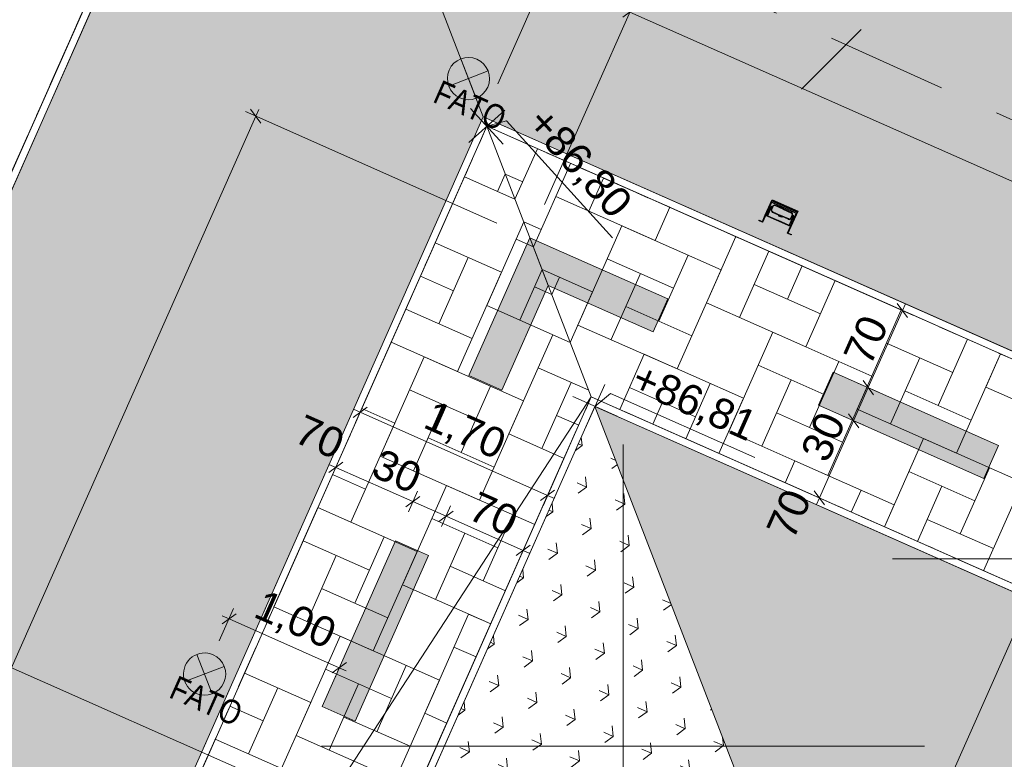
# Model space of a CAD drawing. Header units: metres. Extents: x -1013 to 1493497, y -5789518 to 1032.
# Tile 40 of 73: x -6.91 to 1.25, y 14.56 to 20.7. Entities that reach past the tile are written whole.
import ezdxf
from ezdxf.xclip import XClip

# ---------------------------------------------------------------- set-up
doc = ezdxf.new("R2010")
doc.units = ezdxf.units.M
doc.header["$MEASUREMENT"] = 0
doc.header["$XCLIPFRAME"] = 0
doc.linetypes.add('2_KTCR02', pattern=[1.5, 1, -0.5])
doc.linetypes.add('Kropki i Kreski', pattern=[0.72, 0.36, -0.18, 0, -0.18])
for name, color, linetype in [('130-Z Teren', 7, 'Continuous'), ('700-L Mapa 1_100 dwg', 7, 'Continuous'), ('711-L Wymiary opisy', 7, 'Continuous')]:
    doc.layers.add(name, color=color, linetype=linetype)
for name, color, linetype, lineweight in [('130-Z Teren1', 7, 'Continuous', 13), ('130-Z Teren114', 113, 'Continuous', 25), ('130-Z Teren21', 37, 'Continuous', 5), ('130-Z Teren252', 70, 'Continuous', 13), ('130-Z Teren69', 41, 'Continuous', 13), ('130-Z Teren93', 254, 'Continuous', 13), ('130-Z Teren94', 9, 'Continuous', 13), ('310-W Oświetlenie1', 7, 'Continuous', 13), ('310-W Oświetlenie85', 1, 'Continuous', 25), ('450-K Belki21', 37, 'Continuous', 5), ('450-K Belki69', 41, 'Continuous', 13), ('703-L Płaszczyzny podejścia 2D3', 152, 'Continuous', 30), ('709-L Rzędne terenu25', 5, 'Continuous', 13), ('709-L Rzędne terenu85', 1, 'Continuous', 25), ('711-L Wymiary opisy1', 7, 'Continuous', 13), ('711-L Wymiary opisy85', 1, 'Continuous', 25), ('720-L Oznakowanie lądowiska1', 7, 'Continuous', 13), ('720-L Oznakowanie lądowiska91', 255, 'Continuous', 13), ('720-L Oznakowanie lądowiska94', 9, 'Continuous', 13), ('810-G Ogólne2', 4, 'Continuous', 20), ('ex_02_DXF_MZ_500_4_KTCR_D_L_17', 9, 'Continuous', 18), ('ex_02_DXF_MZ_500_4_Podzial_sekcyjny_krzyze7', 9, 'Continuous', 18), ('ex_02_DXF_MZ_500_4_SUSM_D_T_07', 9, 'Continuous', 18), ('ex_02_DXF_MZ_500_4_SUUI_E_T_37', 9, 'Continuous', 18)]:
    doc.layers.add(name, color=color, linetype=linetype, lineweight=lineweight)
doc.styles.add('STYL_AUTOMATYCZNY_2', font='arial.ttf')
doc.styles.add('STYL_AUTOMATYCZNY_3', font='ARIALN.TTF')
doc.dimstyles.new('STYL_AUTOMATYCZNY__1', dxfattribs={"dimtxt": 0.25, "dimasz": 0.095, "dimexe": 0.18, "dimexo": 0.3, "dimgap": 0, "dimtad": 1, "dimzin": 0, "dimdsep": 46, "dimtxsty": 'STYL_AUTOMATYCZNY_2', "dimblk": 'ARROWHEAD_2', "dimblk1": 'ARROWHEAD_2', "dimblk2": 'ARROWHEAD_2', "dimcen": 0.09, "dimclrd": 7, "dimclre": 7, "dimclrt": 1, "dimazin": 0, "dimtfac": 1, "dimtdec": 4, "dimtmove": 0, "dimatfit": 3, "dimfxl": 1, "dimtolj": 1, "dimtzin": 0, "dimarcsym": 0})
doc.dimstyles.new('STYL_AUTOMATYCZNY__2', dxfattribs={"dimtxt": 0.35, "dimasz": 0.095, "dimexe": 0.18, "dimexo": 0.3, "dimgap": 0, "dimtad": 1, "dimzin": 0, "dimdsep": 46, "dimtxsty": 'STYL_AUTOMATYCZNY_2', "dimblk": 'ARROWHEAD_2', "dimblk1": 'ARROWHEAD_2', "dimblk2": 'ARROWHEAD_2', "dimcen": 0.09, "dimclrd": 7, "dimclre": 7, "dimclrt": 1, "dimazin": 0, "dimtfac": 1, "dimtdec": 4, "dimtmove": 0, "dimatfit": 3, "dimfxl": 1, "dimtolj": 1, "dimtzin": 0, "dimarcsym": 0})

# ---------------------------------------------------------------- blocks, each defined once
blk = doc.blocks.new('*X1')
at = {"layer": '130-Z Teren93', "color": 254, "linetype": 'Continuous', "lineweight": 13}
for p, q in [((-2.6204, 19.6258), (-2.8059, 19.2072)), ((-2.3461, 19.5043), (-2.6532, 18.8114)), ((-2.3461, 19.5043), (-2.4676, 19.23)), ((-2.7419, 19.3516), (-2.8863, 19.4155)), ((-2.1934, 19.1085), (-2.0718, 19.3828)), ((-2.0718, 19.3828), (-1.5233, 19.1397)), ((-1.6448, 18.8654), (-2.4676, 19.23)), ((-1.5233, 19.1397), (-1.6448, 18.8654)), ((-2.7335, 19.0197), (-2.5892, 18.9557)), ((-1.9191, 18.9869), (-2.2837, 18.1641)), ((-1.9191, 18.9869), (-1.0963, 18.6223)), ((-0.9747, 18.8966), (-1.2178, 18.3481)), ((-0.4262, 18.6535), (-0.9747, 18.8966)), ((-0.9435, 18.2265), (-0.7004, 18.7751)), ((-1.4921, 18.4696), (-2.0406, 18.7127)), ((-1.3705, 18.7439), (-1.6136, 18.1953)), ((-2.5808, 18.6239), (-2.1622, 18.4384)), ((-1.0963, 18.6223), (-1.4609, 17.7995)), ((-0.4262, 18.6535), (-0.5477, 18.3793)), ((-2.4364, 18.5599), (-2.5004, 18.4156)), ((-2.0094, 18.0426), (-1.7664, 18.5911)), ((-0.1519, 18.532), (-0.395, 17.9834)), ((0.6709, 18.1674), (-0.1519, 18.532)), ((-0.822, 18.5008), (-0.2734, 18.2577)), ((-2.1622, 18.4384), (-2.3477, 18.0198)), ((-1.8879, 18.3168), (-1.3393, 18.0738)), ((-0.395, 17.9834), (-1.2178, 18.3481)), ((0.3967, 18.2889), (0.0321, 17.4661)), ((0.3967, 18.2889), (1.2195, 17.9243)), ((-1.4609, 17.7995), (-2.2837, 18.1641)), ((-0.6692, 18.105), (-1.0339, 17.2821)), ((-0.6692, 18.105), (0.1536, 17.7404)), ((0.9452, 18.0458), (0.7021, 17.4973)), ((0.8237, 17.7716), (0.2751, 18.0146)), ((-1.7352, 17.921), (-1.9377, 17.4639)), ((-1.7352, 17.921), (-0.9123, 17.5564)), ((0.3063, 17.3445), (0.5494, 17.8931)), ((1.2195, 17.9243), (0.8549, 17.1015)), ((1.2195, 17.9243), (1.098, 17.65)), ((-0.2422, 17.5876), (-0.7908, 17.8307)), ((-0.1207, 17.8619), (-0.3638, 17.3133)), ((0.1536, 17.7404), (-0.211, 16.9175)), ((-1.3081, 17.4037), (-1.8567, 17.6468)), ((-1.1866, 17.678), (-1.3892, 17.2208)), ((-0.7596, 17.1606), (-0.5165, 17.7092)), ((1.9208, 17.2854), (1.098, 17.65)), ((-0.9123, 17.5564), (-1.1149, 17.0993)), ((0.4279, 17.6188), (0.9764, 17.3757)), ((-1.6634, 17.3424), (-1.5824, 17.5252)), ((-0.638, 17.4349), (-0.0895, 17.1918)), ((0.8549, 17.1015), (0.0321, 17.4661)), ((-0.211, 16.9175), (-1.0339, 17.2821)), ((0.5806, 17.223), (0.2565, 16.4916)), ((0.5806, 17.223), (1.4034, 16.8584)), ((-0.4853, 17.0391), (-0.5663, 16.8562)), ((-0.4853, 17.0391), (0.3375, 16.6744)), ((1.1292, 16.9799), (0.8861, 16.4314)), ((1.0076, 16.7056), (0.4591, 16.9487)), ((0.5308, 16.3701), (0.7333, 16.8272)), ((1.4034, 16.8584), (1.0793, 16.127)), ((0.0633, 16.796), (-0.0178, 16.6131)), ((0.3375, 16.6744), (0.2565, 16.4916)), ((0.6118, 16.5529), (1.1604, 16.3098))]:
    blk.add_line(p, q, dxfattribs=at)
blk = doc.blocks.new('*X3')
at = {"layer": '130-Z Teren93', "color": 254, "linetype": 'Continuous', "lineweight": 13}
for p, q in [((-2.8059, 19.2072), (-3.2245, 19.3927)), ((-2.8863, 19.4155), (-2.9502, 19.2712)), ((-3.0406, 18.3268), (-2.7335, 19.0197)), ((-2.7975, 18.8754), (-2.6531, 18.8114)), ((-2.919, 18.6011), (-3.4676, 18.8442)), ((-3.4364, 18.1741), (-3.1933, 18.7226)), ((-2.5808, 18.6239), (-2.7663, 18.2053)), ((-3.5891, 18.5699), (-3.3148, 18.4483)), ((-2.919, 18.6011), (-3.2836, 17.7782)), ((-2.5004, 18.4156), (-2.6448, 18.4795)), ((-3.1621, 18.0525), (-3.7107, 18.2956)), ((-2.3477, 18.0198), (-3.0406, 18.3268)), ((-2.8566, 17.2609), (-2.492, 18.0837)), ((-2.3477, 18.0198), (-2.492, 18.0837)), ((-3.2836, 17.7782), (-3.8322, 18.0213)), ((-3.9225, 17.077), (-3.5579, 17.8998)), ((-2.7351, 17.5352), (-3.5579, 17.8998)), ((-2.6136, 17.8094), (-2.1949, 17.6239)), ((-3.2524, 17.1082), (-3.0094, 17.6567)), ((-2.3393, 17.6879), (-2.5824, 17.1394)), ((-3.6795, 17.6255), (-3.1309, 17.3824)), ((-3.801, 17.3512), (-4.0753, 17.4728)), ((-3.4052, 17.504), (-3.6483, 16.9554)), ((-2.7351, 17.5352), (-3.0997, 16.7123)), ((-2.278, 17.3326), (-2.4608, 17.4136)), ((-3.801, 17.3512), (-4.1656, 16.5284)), ((-2.9782, 16.9866), (-3.5267, 17.2297)), ((-2.3995, 17.0583), (-2.8566, 17.2609)), ((-3.0997, 16.7123), (-3.9225, 17.077)), ((-4.0441, 16.8027), (-4.3184, 16.9242)), ((-3.7386, 16.011), (-3.374, 16.8339)), ((-2.6426, 16.5098), (-3.374, 16.8339)), ((-4.8045, 15.8271), (-4.4399, 16.6499)), ((-3.6171, 16.2853), (-4.4399, 16.6499)), ((-4.1656, 16.5284), (-4.4399, 16.6499)), ((-3.0685, 16.0422), (-2.8254, 16.5908)), ((-3.4955, 16.5596), (-2.947, 16.3165)), ((-3.2212, 16.4381), (-3.4643, 15.8895)), ((-4.5614, 16.3757), (-4.0129, 16.1326)), ((-4.1344, 15.8583), (-3.8913, 16.4069)), ((-4.2872, 16.2541), (-4.5302, 15.7056)), ((-3.6171, 16.2853), (-3.9817, 15.4625)), ((-2.8857, 15.9612), (-3.3428, 16.1638)), ((-3.0072, 15.6869), (-3.7386, 16.011)), ((-3.8601, 15.7368), (-4.4087, 15.9798)), ((-3.9817, 15.4625), (-4.8045, 15.8271)), ((-3.5547, 14.9451), (-3.19, 15.768)), ((-3.0072, 15.6869), (-3.19, 15.768)), ((-4.6206, 14.7612), (-4.256, 15.584)), ((-3.4331, 15.2194), (-4.256, 15.584)), ((-3.3116, 15.4937), (-3.1287, 15.4127)), ((-4.499, 15.0355), (-5.0476, 15.2785)), ((-4.3775, 15.3097), (-3.8289, 15.0667)), ((-3.9505, 14.7924), (-3.7074, 15.3409)), ((-4.1032, 15.1882), (-4.3463, 14.6397)), ((-3.4331, 15.2194), (-3.7977, 14.3966)), ((-5.0164, 14.6085), (-4.7733, 15.157)), ((-4.499, 15.0355), (-4.8637, 14.2126)), ((-5.1691, 15.0043), (-4.8949, 14.8827)), ((-3.3718, 14.8641), (-3.5547, 14.9451)), ((-3.6762, 14.6709), (-4.2248, 14.9139)), ((-4.7421, 14.4869), (-5.2907, 14.73)), ((-3.7977, 14.3966), (-4.6206, 14.7612))]:
    blk.add_line(p, q, dxfattribs=at)
blk = doc.blocks.new('*D6')
at = {"layer": '711-L Wymiary opisy1', "color": 7, "linetype": 'Continuous', "lineweight": 13}
for p, q in [((-4.674, 24.6375), (-3.9214, 26.3359)), ((-3.9011, 26.2927), (-4.0177, 26.2076)), ((-4.0153, 26.2749), (-3.9594, 26.2501)), ((-3.9594, 26.2501), (26.4855, 12.7594)), ((25.7706, 11.1462), (26.5234, 12.8451)), ((26.4272, 12.7168), (26.5438, 12.8019)), ((26.4855, 12.7594), (26.5414, 12.7346))]:
    blk.add_line(p, q, dxfattribs=at)
at = {"layer": '711-L Wymiary opisy85', "color": 1, "lineweight": 25, "insert": (10.8911, 19.7243), "char_height": 0.25, "attachment_point": 7, "rotation": 336.10081, "style": 'STYL_AUTOMATYCZNY_2'}
blk.add_mtext('\\A1;{\\pql;\\fArial|b0|i0|c238|p0;\\W1.000000;33,30}', dxfattribs=at)
blk = doc.blocks.new('ARROWHEAD_2')
at = {"color": 0, "linetype": 'Continuous', "lineweight": 0}
for p, q in [((0, 0), (-1, 0)), ((-0.378, -0.655), (0.378, 0.655))]:
    blk.add_line(p, q, dxfattribs=at)
blk = doc.blocks.new('*D8')
at = {"layer": '711-L Wymiary opisy1', "color": 7, "linetype": 'Continuous', "lineweight": 13}
for p, q in [((-4.674, 24.6375), (-4.0817, 25.9741)), ((-4.0614, 25.9309), (-4.178, 25.8458)), ((-4.1756, 25.9131), (-4.1197, 25.8884)), ((-4.1197, 25.8884), (-1.0204, 24.515)), ((-0.962, 24.5575), (-1.0787, 24.4725))]:
    blk.add_line(p, q, dxfattribs=at)
at = {"layer": '711-L Wymiary opisy85', "color": 1, "lineweight": 25, "insert": (-2.8548, 25.3826), "char_height": 0.25, "attachment_point": 7, "rotation": 336.10081, "style": 'STYL_AUTOMATYCZNY_2'}
blk.add_mtext('\\A1;{\\pql;\\fArial|b0|i0|c238|p0;\\W1.000000;3,39}', dxfattribs=at)
blk = doc.blocks.new('*D9')
at = {"layer": '711-L Wymiary opisy1', "color": 7, "linetype": 'Continuous', "lineweight": 13}
for p, q in [((-4.1197, 25.8884), (-1.0204, 24.515)), ((-2.948, 20.1648), (-0.9824, 24.6007)), ((-0.962, 24.5575), (-1.0787, 24.4725)), ((-1.0204, 24.515), (23.2258, 13.771)), ((21.2981, 9.4208), (23.2638, 13.8567)), ((23.2841, 13.8135), (23.1675, 13.7284)), ((23.2258, 13.771), (26.3252, 12.3976))]:
    blk.add_line(p, q, dxfattribs=at)
at = {"layer": '711-L Wymiary opisy85', "color": 1, "lineweight": 25, "insert": (10.7308, 19.3625), "char_height": 0.25, "attachment_point": 7, "rotation": 336.10081, "style": 'STYL_AUTOMATYCZNY_2'}
blk.add_mtext('\\A1;{\\pql;\\fArial|b0|i0|c238|p0;\\W1.000000;26,52}', dxfattribs=at)
blk = doc.blocks.new('*D11')
at = {"layer": '711-L Wymiary opisy1', "color": 7, "linetype": 'Continuous', "lineweight": 13}
for p, q in [((-4.674, 24.6375), (-4.242, 25.6123)), ((-4.2217, 25.5691), (-4.3383, 25.4841)), ((-4.3359, 25.5513), (-4.28, 25.5266)), ((-4.28, 25.5266), (4.0855, 21.8196)), ((4.1438, 21.8622), (4.0272, 21.7771))]:
    blk.add_line(p, q, dxfattribs=at)
at = {"layer": '711-L Wymiary opisy85', "color": 1, "lineweight": 25, "insert": (-0.3821, 23.854), "char_height": 0.25, "attachment_point": 7, "rotation": 336.10081, "style": 'STYL_AUTOMATYCZNY_2'}
blk.add_mtext('\\A1;{\\pql;\\fArial|b0|i0|c238|p0;\\W1.000000;9,15}', dxfattribs=at)
blk = doc.blocks.new('*D12')
at = {"layer": '711-L Wymiary opisy1', "color": 7, "linetype": 'Continuous', "lineweight": 13}
for p, q in [((-4.28, 25.5266), (4.0855, 21.8196)), ((-0.0154, 12.5651), (4.1234, 21.9054)), ((4.1438, 21.8622), (4.0272, 21.7771)), ((4.0855, 21.8196), (17.7994, 15.7427)), ((13.6985, 6.4882), (17.8373, 15.8284)), ((17.8577, 15.7852), (17.741, 15.7002)), ((17.7994, 15.7427), (26.1648, 12.0358))]:
    blk.add_line(p, q, dxfattribs=at)
at = {"layer": '711-L Wymiary opisy85', "color": 1, "lineweight": 25, "insert": (10.5705, 19.0007), "char_height": 0.25, "attachment_point": 7, "rotation": 336.10081, "style": 'STYL_AUTOMATYCZNY_2'}
blk.add_mtext('\\A1;{\\pql;\\fArial|b0|i0|c238|p0;\\W1.000000;15,00}', dxfattribs=at)
blk = doc.blocks.new('*D14')
at = {"layer": '711-L Wymiary opisy1', "color": 7, "linetype": 'Continuous', "lineweight": 13}
for p, q in [((-6.9257, 25.3072), (-20.4165, -5.1377)), ((-7.0114, 25.3451), (-5.0698, 24.4848)), ((-6.8832, 25.2488), (-6.9682, 25.3655)), ((-6.9009, 25.363), (-6.9257, 25.3072)), ((-20.5022, -5.0997), (-18.5606, -5.9601)), ((-20.459, -5.0794), (-20.3739, -5.196)), ((-20.4165, -5.1377), (-20.4412, -5.1936))]:
    blk.add_line(p, q, dxfattribs=at)
at = {"layer": '711-L Wymiary opisy85', "color": 1, "lineweight": 25, "insert": (-13.8906, 9.7128), "char_height": 0.25, "attachment_point": 7, "rotation": 66.10081, "style": 'STYL_AUTOMATYCZNY_2'}
blk.add_mtext('\\A1;{\\pql;\\fArial|b0|i0|c238|p0;\\W1.000000;33,30}', dxfattribs=at)
blk = doc.blocks.new('*D15')
at = {"layer": '711-L Wymiary opisy1', "color": 7, "linetype": 'Continuous', "lineweight": 13}
for p, q in [((-6.56, 25.1451), (-18.3695, -1.5056)), ((-6.6457, 25.1831), (-5.0698, 24.4848)), ((-6.5175, 25.0868), (-6.6025, 25.2034)), ((-6.5352, 25.201), (-6.56, 25.1451)), ((-18.4552, -1.4676), (-13.0851, -3.8472)), ((-18.327, -1.5639), (-18.412, -1.4473))]:
    blk.add_line(p, q, dxfattribs=at)
at = {"layer": '711-L Wymiary opisy85', "color": 1, "lineweight": 25, "insert": (-12.6842, 11.4478), "char_height": 0.25, "attachment_point": 7, "rotation": 66.10081, "style": 'STYL_AUTOMATYCZNY_2'}
blk.add_mtext('\\A1;{\\pql;\\fArial|b0|i0|c238|p0;\\W1.000000;29,15}', dxfattribs=at)
blk = doc.blocks.new('*D17')
at = {"layer": '711-L Wymiary opisy1', "color": 7, "linetype": 'Continuous', "lineweight": 13}
for p, q in [((-6.1943, 24.9831), (-9.9012, 16.6176)), ((-6.28, 25.021), (-5.0698, 24.4848)), ((-6.1518, 24.9247), (-6.2368, 25.0414)), ((-6.1695, 25.0389), (-6.1943, 24.9831)), ((-9.9869, 16.6556), (-0.4112, 12.4124)), ((-9.8587, 16.5593), (-9.9437, 16.6759))]:
    blk.add_line(p, q, dxfattribs=at)
at = {"layer": '711-L Wymiary opisy85', "color": 1, "lineweight": 25, "insert": (-8.2286, 20.5155), "char_height": 0.25, "attachment_point": 7, "rotation": 66.10081, "style": 'STYL_AUTOMATYCZNY_2'}
blk.add_mtext('\\A1;{\\pql;\\fArial|b0|i0|c238|p0;\\W1.000000;9,15}', dxfattribs=at)
blk = doc.blocks.new('*D18')
at = {"layer": '711-L Wymiary opisy1', "color": 7, "linetype": 'Continuous', "lineweight": 13}
for p, q in [((-6.1943, 24.9831), (-9.9012, 16.6176)), ((-9.9869, 16.6556), (-0.4112, 12.4124)), ((-9.8587, 16.5593), (-9.9437, 16.6759)), ((-9.9012, 16.6176), (-15.9781, 2.9037)), ((-16.0638, 2.9417), (-6.4882, -1.3015)), ((-15.9356, 2.8454), (-16.0207, 2.962))]:
    blk.add_line(p, q, dxfattribs=at)
at = {"layer": '711-L Wymiary opisy85', "color": 1, "lineweight": 25, "insert": (-13.1592, 9.3887), "char_height": 0.25, "attachment_point": 7, "rotation": 66.10081, "style": 'STYL_AUTOMATYCZNY_2'}
blk.add_mtext('\\A1;{\\pql;\\fArial|b0|i0|c238|p0;\\W1.000000;15,00}', dxfattribs=at)
blk = doc.blocks.new('*D34')
at = {"layer": '711-L Wymiary opisy1', "color": 7, "linetype": 'Continuous', "lineweight": 13}
for p, q in [((-5.1386, 15.8137), (-5.2579, 15.5444)), ((-5.1183, 15.7705), (-5.2349, 15.6854)), ((-5.1766, 15.728), (-5.2325, 15.7527)), ((-4.2623, 15.3228), (-5.1766, 15.728)), ((-4.3206, 15.2803), (-4.204, 15.3653)), ((-4.2243, 15.4085), (-4.3003, 15.2371)), ((-4.2064, 15.2981), (-4.2623, 15.3228))]:
    blk.add_line(p, q, dxfattribs=at)
at = {"layer": '711-L Wymiary opisy85', "color": 1, "lineweight": 25, "insert": (-5.0042, 15.7063), "char_height": 0.25, "attachment_point": 7, "rotation": 336.10081, "style": 'STYL_AUTOMATYCZNY_2'}
blk.add_mtext('\\A1;{\\pql;\\fArial|b0|i0|c238|p0;\\W1.000000;1,00}', dxfattribs=at)
blk = doc.blocks.new('*D35')
at = {"layer": '711-L Wymiary opisy1', "color": 7, "linetype": 'Continuous', "lineweight": 13}
for p, q in [((-4.33, 16.898), (-3.1605, 19.5371)), ((-4.2337, 17.0263), (-4.3503, 16.9412)), ((-4.3479, 17.0085), (-4.292, 16.9837)), ((-4.292, 16.9837), (-3.652, 16.7001)), ((-3.5937, 16.7427), (-3.7103, 16.6576))]:
    blk.add_line(p, q, dxfattribs=at)
at = {"layer": '711-L Wymiary opisy85', "color": 1, "lineweight": 25, "char_height": 0.25, "attachment_point": 7, "rotation": 336.10081, "style": 'STYL_AUTOMATYCZNY_2'}
for s, insert in [('\\A1;{\\pql;\\fArial|b0|i0|c238|p0;\\W1.000000;70}', (-4.6534, 17.1986)), ('\\A1;{\\pql;\\fArial|b0|i0|c238|p0;\\W1.000000;30}', (-4.0134, 16.915))]:
    blk.add_mtext(s, dxfattribs=dict(at, insert=insert))
blk = doc.blocks.new('*D36')
at = {"layer": '711-L Wymiary opisy1', "color": 7, "linetype": 'Continuous', "lineweight": 13}
for p, q in [((-4.292, 16.9837), (-3.652, 16.7001)), ((-3.5937, 16.7427), (-3.7103, 16.6576)), ((-3.69, 16.6144), (-3.614, 16.7858)), ((-3.652, 16.7001), (-3.3777, 16.5786)), ((-3.3194, 16.6211), (-3.436, 16.5361))]:
    blk.add_line(p, q, dxfattribs=at)
blk = doc.blocks.new('*D37')
at = {"layer": '711-L Wymiary opisy1', "color": 7, "linetype": 'Continuous', "lineweight": 13}
for p, q in [((-2.7757, 16.2093), (-2.295, 17.2941)), ((-3.652, 16.7001), (-3.3777, 16.5786)), ((-3.4157, 16.4929), (-3.3397, 16.6643)), ((-3.3194, 16.6211), (-3.436, 16.5361)), ((-3.3777, 16.5786), (-2.7377, 16.295)), ((-2.7961, 16.2525), (-2.6794, 16.3375)), ((-2.7377, 16.295), (-2.6819, 16.2703))]:
    blk.add_line(p, q, dxfattribs=at)
at = {"layer": '711-L Wymiary opisy85', "color": 1, "lineweight": 25, "insert": (-3.2118, 16.5598), "char_height": 0.25, "attachment_point": 7, "rotation": 336.10081, "style": 'STYL_AUTOMATYCZNY_2'}
blk.add_mtext('\\A1;{\\pql;\\fArial|b0|i0|c238|p0;\\W1.000000;70}', dxfattribs=at)
blk = doc.blocks.new('*D38')
at = {"layer": '711-L Wymiary opisy1', "color": 7, "linetype": 'Continuous', "lineweight": 13}
for p, q in [((-0.197, 16.6925), (-1.8992, 17.4468)), ((-0.0416, 17.4288), (0.0434, 17.3122)), ((-0.2827, 16.7305), (0.0009, 17.3705)), ((-0.3252, 16.7888), (-0.2402, 16.6722)), ((-0.3074, 16.6746), (-0.2827, 16.7305))]:
    blk.add_line(p, q, dxfattribs=at)
at = {"layer": '711-L Wymiary opisy85', "color": 1, "lineweight": 25, "char_height": 0.25, "attachment_point": 7, "rotation": 66.10081, "style": 'STYL_AUTOMATYCZNY_2'}
for s, insert in [('\\A1;{\\pql;\\fArial|b0|i0|c238|p0;\\W1.000000;30}', (-0.2139, 17.009)), ('\\A1;{\\pql;\\fArial|b0|i0|c238|p0;\\W1.000000;70}', (-0.4975, 16.3691))]:
    blk.add_mtext(s, dxfattribs=dict(at, insert=insert))
blk = doc.blocks.new('*D39')
at = {"layer": '711-L Wymiary opisy1', "color": 7, "linetype": 'Continuous', "lineweight": 13}
for p, q in [((0.0009, 17.3705), (0.1224, 17.6448)), ((0.0799, 17.7031), (0.165, 17.5864)), ((0.0866, 17.3325), (-0.0848, 17.4085)), ((-0.0416, 17.4288), (0.0434, 17.3122)), ((-0.2827, 16.7305), (0.0009, 17.3705))]:
    blk.add_line(p, q, dxfattribs=at)
blk = doc.blocks.new('*D40')
at = {"layer": '711-L Wymiary opisy1', "color": 7, "linetype": 'Continuous', "lineweight": 13}
for p, q in [((0.4918, 18.2468), (-2.7647, 19.6898)), ((0.1224, 17.6448), (0.406, 18.2848)), ((0.4486, 18.2265), (0.3635, 18.3431)), ((0.406, 18.2848), (0.4308, 18.3406)), ((0.0009, 17.3705), (0.1224, 17.6448)), ((0.2082, 17.6068), (0.0367, 17.6827)), ((0.0799, 17.7031), (0.165, 17.5864))]:
    blk.add_line(p, q, dxfattribs=at)
at = {"layer": '711-L Wymiary opisy85', "color": 1, "lineweight": 25, "insert": (0.1413, 17.8107), "char_height": 0.25, "attachment_point": 7, "rotation": 66.10081, "style": 'STYL_AUTOMATYCZNY_2'}
blk.add_mtext('\\A1;{\\pql;\\fArial|b0|i0|c238|p0;\\W1.000000;70}', dxfattribs=at)
blk = doc.blocks.new('*D52')
at = {"layer": '711-L Wymiary opisy1', "color": 7, "linetype": 'Continuous', "lineweight": 13}
for p, q in [((-4.1276, 17.3547), (-3.1605, 19.5371)), ((-4.0313, 17.4829), (-4.148, 17.3978)), ((-4.1455, 17.4651), (-4.0896, 17.4404)), ((-4.0896, 17.4404), (-2.5354, 16.7516)), ((-2.5734, 16.6659), (-2.295, 17.2941)), ((-2.5937, 16.7091), (-2.4771, 16.7942)), ((-2.5354, 16.7516), (-2.4795, 16.7269))]:
    blk.add_line(p, q, dxfattribs=at)
at = {"layer": '711-L Wymiary opisy85', "color": 1, "lineweight": 25, "insert": (-3.5973, 17.2769), "char_height": 0.25, "attachment_point": 7, "rotation": 336.10081, "style": 'STYL_AUTOMATYCZNY_2'}
blk.add_mtext('\\A1;{\\pql;\\fArial|b0|i0|c238|p0;\\W1.000000;1,70}', dxfattribs=at)
blk = doc.blocks.new('*D58')
at = {"layer": '711-L Wymiary opisy1', "color": 7, "linetype": 'Continuous', "lineweight": 13}
for p, q in [((-1.8157, 20.8441), (-2.5611, 19.162)), ((-1.7954, 20.801), (-1.912, 20.7159)), ((-1.8537, 20.7584), (-1.9096, 20.7832)), ((21.0028, 10.6302), (-1.8537, 20.7584)), ((21.0408, 10.7159), (20.2954, 9.0338)), ((20.9445, 10.5877), (21.0611, 10.6727)), ((21.0587, 10.6054), (21.0028, 10.6302))]:
    blk.add_line(p, q, dxfattribs=at)
at = {"layer": '711-L Wymiary opisy85', "color": 1, "lineweight": 25, "insert": (9.0538, 16.0016), "char_height": 0.35, "attachment_point": 7, "rotation": 336.10081, "style": 'STYL_AUTOMATYCZNY_2'}
blk.add_mtext('\\A1;{\\pql;\\fArial|b0|i0|c238|p0;\\W1.000000;25,00}', dxfattribs=at)
blk = doc.blocks.new('*D59')
at = {"layer": '711-L Wymiary opisy1', "color": 7, "linetype": 'Continuous', "lineweight": 13}
for p, q in [((-5.0414, 19.933), (-2.9569, 19.0093)), ((-4.9131, 19.8367), (-4.9982, 19.9533)), ((-4.9309, 19.9509), (-4.9556, 19.895)), ((-4.9556, 19.895), (-15.0839, -2.9615)), ((-15.1696, -2.9235), (-13.0851, -3.8472)), ((-15.1264, -2.9032), (-15.0413, -3.0198)), ((-15.0839, -2.9615), (-15.1086, -3.0174))]:
    blk.add_line(p, q, dxfattribs=at)
at = {"layer": '711-L Wymiary opisy85', "color": 1, "lineweight": 25, "insert": (-10.3271, 7.946), "char_height": 0.35, "attachment_point": 7, "rotation": 66.10081, "style": 'STYL_AUTOMATYCZNY_2'}
blk.add_mtext('\\A1;{\\pql;\\fArial|b0|i0|c238|p0;\\W1.000000;25,00}', dxfattribs=at)
blk = doc.blocks.new('Rysunek_1_4', base_point=(-51.9097, -72.4133))
at = {"layer": 'ex_02_DXF_MZ_500_4_KTCR_D_L_17', "color": 9, "linetype": '2_KTCR02', "lineweight": 18}
blk.add_line((-8.3813, 24.2526), (5.263, 18.0796), dxfattribs=at)
at = {"layer": 'ex_02_DXF_MZ_500_4_Podzial_sekcyjny_krzyze7', "color": 9, "linetype": 'Continuous', "lineweight": 18}
for p, q in [((-1.9097, 12.1729), (-1.9097, 17.1729)), ((-4.4097, 14.6729), (0.5903, 14.6729))]:
    blk.add_line(p, q, dxfattribs=at)
at = {"layer": 'ex_02_DXF_MZ_500_4_SUSM_D_T_07', "color": 9, "linetype": 'Continuous', "lineweight": 18}
blk.add_line((0.0641, 20.6131), (-0.4309, 20.1181), dxfattribs=at)
at = {"layer": 'ex_02_DXF_MZ_500_4_SUUI_E_T_37', "color": 9, "linetype": 'Continuous', "lineweight": 18}
blk.add_line((0.3236, 16.2257), (5.0193, 16.2257), dxfattribs=at)

msp = doc.modelspace()

# ---------------------------------------------------------------- hatches: boundary and pattern name
at = {"layer": '130-Z Teren114', "linetype": 'Continuous', "lineweight": 25}
h = msp.add_hatch(dxfattribs=at)
h.set_pattern_fill('trawa_0001', color=113, style=0, pattern_type=2)
h.set_pattern_definition([(336.1008, (-9.57525, 8.2698), (0.243077, 0.548556), [0.086603, -0.259808]), (336.1008, (-9.53843, 7.92533), (0.243077, 0.548556), [0.086603, -0.259808]), (276.1008, (-9.57525, 8.2698), (0.596602, 0.063767), [0.086603, -0.259808]), (276.1008, (-9.25854, 8.12944), (0.596602, 0.063767), [0.086603, -0.259808]), (36.1008, (-9.57525, 8.2698), (-0.353525, 0.484789), [0.086603, -0.259808]), (36.1008, (-9.25854, 8.12944), (-0.353525, 0.484789), [0.086603, -0.259808])])
h.paths.add_polyline_path([(-13.8136, -4.3557), (-3.0696, 19.8905), (-4.765, 24.2841), (-18.2071, -6.0511)])
h = msp.add_hatch(dxfattribs=at)
h.set_pattern_fill('trawa_0001', color=113, style=0, pattern_type=2)
h.set_pattern_definition([(66.1008, (9.5559, 15.6522), (-0.548556, 0.243077), [0.086603, -0.259808]), (66.101, (9.90033, 15.689), (-0.548556, 0.243077), [0.086603, -0.259808]), (6.1008, (9.5559, 15.6522), (-0.063767, 0.596602), [0.086603, -0.259808]), (6.101, (9.6962, 15.9689), (-0.063767, 0.596602), [0.086603, -0.259808]), (126.1008, (9.5559, 15.6522), (0.484789, 0.353525), [0.086603, -0.259808]), (126.101, (9.6962, 15.9689), (0.484789, 0.353525), [0.086603, -0.259808])])
h.paths.add_polyline_path([(-3.0696, 19.8905), (21.1766, 9.1465), (25.5699, 10.8413), (-4.765, 24.2841)])
at = {"layer": '130-Z Teren252', "linetype": 'Continuous', "lineweight": 13}
h = msp.add_hatch(dxfattribs=at)
h.set_pattern_fill('trawa_0001', color=70, style=0, pattern_type=2)
h.set_pattern_definition([(156.101, (-5.00395, 6.24413), (0.243077, 0.548556), [0.086603, -0.259808]), (156.101, (-5.04076, 6.5886), (0.243077, 0.548556), [0.086603, -0.259808]), (96.101, (-5.00395, 6.24413), (0.596602, 0.063767), [0.086603, -0.259808]), (96.101, (-5.32066, 6.3845), (0.596602, 0.063767), [0.086603, -0.259808]), (216.101, (-5.00395, 6.24413), (-0.353525, 0.48479), [0.086603, -0.259808]), (216.101, (-5.32066, 6.3845), (-0.353525, 0.48479), [0.086603, -0.259808])])
h.paths.add_polyline_path([(-6.3482, 7.9992), (-2.746, 6.403), (-0.137, 12.2908), (-2.1429, 17.4892)])
h = msp.add_hatch(dxfattribs=at)
h.set_pattern_fill('trawa_0001', color=70, style=0, pattern_type=2)
h.set_pattern_definition([(66.101, (7.53024, 11.0809), (-0.548556, 0.243077), [0.086603, -0.259808]), (66.101, (7.8747, 11.1177), (-0.548556, 0.243077), [0.086603, -0.259808]), (6.101, (7.53024, 11.0809), (-0.063767, 0.596602), [0.086603, -0.259808]), (6.101, (7.6706, 11.3976), (-0.063767, 0.596602), [0.086603, -0.259808]), (126.101, (7.53024, 11.0809), (0.48479, 0.353525), [0.086603, -0.259808]), (126.101, (7.6706, 11.3976), (0.48479, 0.353525), [0.086603, -0.259808])])
h.paths.add_polyline_path([(-0.137, 12.2908), (13.5769, 6.2139), (18.7753, 8.2199), (-2.1429, 17.4892)])
at = {"layer": '720-L Oznakowanie lądowiska91', "linetype": 'Continuous', "lineweight": 13}
for points in [[(-2.6826, 18.8878), (-3.189, 17.7449), (-2.9148, 17.6234), (-2.5299, 18.492), (-1.6613, 18.1071), (-1.5398, 18.3814)], [(1.203, 17.1659), (-0.1684, 17.7736), (-0.29, 17.4994), (1.0814, 16.8917)], [(-4.4044, 15.0022), (-4.1301, 14.8806), (-3.5224, 16.252), (-3.7967, 16.3735)]]:
    msp.add_hatch(color=8, dxfattribs=at).paths.add_polyline_path(points)

# ---------------------------------------------------------------- linework, layer by layer
at = {"layer": '130-Z Teren1', "color": 7, "linetype": 'Continuous', "lineweight": 13, "flags": 128}
for points in [[(-13.8136, -4.3557), (-3.0696, 19.8905), (-4.765, 24.2841), (-18.2071, -6.0511)], [(-3.0696, 19.8905), (-4.765, 24.2841), (25.5699, 10.8413), (21.1766, 9.1465)], [(-7.9816, 8.6574), (-3.039, 19.8113), (-2.1735, 17.5684), (-6.4273, 7.9687), (-2.7703, 6.3481), (-3.1754, 5.4339), (-3.5806, 4.5196), (-7.2376, 6.1401), (-11.4914, -3.4596), (-13.7344, -4.3251), (-8.7918, 6.8289)], [(-2.1735, 17.5684), (18.8545, 8.2504), (21.0974, 9.1159), (-3.039, 19.8113)], [(-6.3482, 7.9992), (-2.1429, 17.4892), (-0.137, 12.2908), (-2.746, 6.403)], [(-0.137, 12.2908), (-2.1429, 17.4892), (18.7753, 8.2199), (13.5769, 6.2139)]]:
    msp.add_lwpolyline(points, close=True, dxfattribs=at)
at = {"layer": '130-Z Teren21', "color": 37, "linetype": 'Continuous', "lineweight": 5}
for p, q in [((-13.8136, -4.3557), (-3.0696, 19.8905)), ((-3.0696, 19.8905), (21.1766, 9.1465)), ((-13.7344, -4.3251), (-3.039, 19.8113)), ((-3.039, 19.8113), (21.0974, 9.1159)), ((-2.1735, 17.5684), (-6.4273, 7.9687)), ((-2.1735, 17.5684), (18.8545, 8.2504)), ((-2.1429, 17.4892), (-6.3482, 7.9992)), ((-2.1429, 17.4892), (18.7753, 8.2199))]:
    msp.add_line(p, q, dxfattribs=at)
at = {"layer": '130-Z Teren69', "color": 41, "linetype": 'Kropki i Kreski', "lineweight": 13}
for p, q in [((-13.7344, -4.3251), (-3.039, 19.8113)), ((-3.039, 19.8113), (21.0974, 9.1159)), ((-6.4273, 7.9687), (-2.1735, 17.5684)), ((-2.1735, 17.5684), (18.8545, 8.2504))]:
    msp.add_line(p, q, dxfattribs=at)
at = {"layer": '130-Z Teren94', "color": 9, "linetype": 'Continuous', "lineweight": 13}
msp.add_line((-7.9816, 8.6574), (-2.1735, 17.5684), dxfattribs=at)
at = {"layer": '310-W Oświetlenie1', "color": 7, "linetype": 'Continuous', "lineweight": 13}
for p, q in [((-3.2548, 20.3704), (-3.1287, 20.0439)), ((-3.0285, 20.2702), (-3.355, 20.1442)), ((-5.4424, 15.4334), (-5.3164, 15.1069)), ((-5.2162, 15.3332), (-5.5427, 15.2072))]:
    msp.add_line(p, q, dxfattribs=at)
at = {"layer": '310-W Oświetlenie1', "color": 7, "linetype": 'Continuous', "lineweight": 13, "flags": 128}
for points in [[(-3.2626, 20.0472, -1), (-3.1209, 20.3672, -1)], [(-5.4503, 15.1102, -1), (-5.3085, 15.4301, -1)]]:
    msp.add_lwpolyline(points, format="xyb", close=True, dxfattribs=at)
at = {"layer": '310-W Oświetlenie85', "color": 1, "linetype": 'Continuous', "lineweight": 25}
for p, q in [((-0.731, 19.0737), (-0.6742, 19.2019)), ((-0.4703, 19.0894), (-0.6824, 19.1834)), ((-0.4662, 19.0986), (-0.6783, 19.1926)), ((-0.6742, 19.2019), (-0.4621, 19.1079)), ((-0.6786, 19.1817), (-0.7258, 19.0752)), ((-0.7178, 19.0678), (-0.6811, 19.1506)), ((-0.6781, 19.1493), (-0.7134, 19.0697)), ((-0.6876, 19.1258), (-0.6768, 19.1502)), ((-0.6804, 19.1226), (-0.6876, 19.1258)), ((-0.6811, 19.1506), (-0.6781, 19.1493)), ((-0.6696, 19.147), (-0.6804, 19.1226)), ((-0.6679, 19.1462), (-0.6786, 19.1219)), ((-0.6768, 19.1502), (-0.6696, 19.147)), ((-0.671, 19.1021), (-0.6045, 19.0726)), ((-0.5816, 19.1244), (-0.6481, 19.1539)), ((-0.5808, 19.1261), (-0.6473, 19.1556)), ((-0.5816, 19.1244), (-0.5152, 19.095)), ((-0.5808, 19.1261), (-0.5144, 19.0967)), ((-0.4621, 19.1079), (-0.5189, 18.9797)), ((-0.7838, 19.0298), (-0.7826, 19.0326)), ((-0.7531, 19.0162), (-0.7838, 19.0298)), ((-0.7826, 19.0326), (-0.7547, 19.0202)), ((-0.7547, 19.0202), (-0.731, 19.0737)), ((-0.7282, 19.0725), (-0.7531, 19.0162)), ((-0.5189, 18.9797), (-0.731, 19.0737)), ((-0.731, 19.0737), (-0.7282, 19.0725)), ((-0.7258, 19.0752), (-0.7164, 19.071)), ((-0.7134, 19.0697), (-0.6235, 19.0299)), ((-0.6718, 19.1004), (-0.6222, 19.0784)), ((-0.5336, 18.9901), (-0.6235, 19.0299)), ((-0.621, 19.0753), (-0.6229, 19.071)), ((-0.6229, 19.071), (-0.6082, 19.0645)), ((-0.621, 19.0753), (-0.621, 19.0753)), ((-0.5934, 19.058), (-0.6082, 19.0645)), ((-0.5381, 19.0432), (-0.6045, 19.0726)), ((-0.5915, 19.0622), (-0.5934, 19.058)), ((-0.5915, 19.0622), (-0.5915, 19.0622)), ((-0.5389, 19.0415), (-0.5884, 19.0634)), ((-0.4984, 19.0696), (-0.5336, 18.9901)), ((-0.532, 18.9855), (-0.4954, 19.0683)), ((-0.474, 19.0911), (-0.5212, 18.9846)), ((-0.5075, 19.0752), (-0.5183, 19.0508)), ((-0.5058, 19.0744), (-0.5166, 19.0501)), ((-0.5166, 19.0501), (-0.5093, 19.0469)), ((-0.5093, 19.0469), (-0.4986, 19.0712)), ((-0.4986, 19.0712), (-0.5058, 19.0744)), ((-0.4954, 19.0683), (-0.4984, 19.0696)), ((-0.5465, 18.9247), (-0.5216, 18.9809)), ((-0.5189, 18.9797), (-0.5426, 18.9262)), ((-0.5212, 18.9846), (-0.5306, 18.9887)), ((-0.5216, 18.9809), (-0.5189, 18.9797)), ((-0.5159, 18.9111), (-0.5465, 18.9247)), ((-0.5426, 18.9262), (-0.5147, 18.9138)), ((-0.5147, 18.9138), (-0.5159, 18.9111))]:
    msp.add_line(p, q, dxfattribs=at)
for centre, radius, start, end in [((-0.6649, 19.1158), 0.0169, 156.10077, 246.10077), ((-0.6649, 19.1158), 0.015, 156.10077, 246.10077), ((-0.6541, 19.1401), 0.0169, 66.10084, 156.10084), ((-0.6541, 19.1401), 0.015, 66.10084, 156.10084), ((-0.6231, 19.0763), 0.00234, 336.10077, 66.10077), ((-0.5894, 19.0613), 0.00234, 66.10084, 156.10084), ((-0.532, 19.0569), 0.0169, 246.10084, 336.10084), ((-0.532, 19.0569), 0.015, 246.10084, 336.10084), ((-0.5212, 19.0812), 0.015, 336.10077, 66.10077), ((-0.5212, 19.0812), 0.0169, 336.10077, 66.10077)]:
    msp.add_arc(centre, radius, start, end, dxfattribs=at)
for p in [(-0.671, 19.1021), (-0.6696, 19.147), (-0.6679, 19.1462), (-0.6718, 19.1004), (-0.5389, 19.0415), (-0.5381, 19.0432), (-0.5075, 19.0752), (-0.5058, 19.0744)]:
    msp.add_point(p, dxfattribs=at)
at = {"layer": '450-K Belki21', "color": 37, "linetype": 'Continuous', "lineweight": 5}
for p, q in [((-18.2863, -6.0816), (-4.7955, 24.3632)), ((-18.2071, -6.0511), (-4.765, 24.2841))]:
    msp.add_line(p, q, dxfattribs=at)
at = {"layer": '450-K Belki69', "color": 41, "linetype": 'Kropki i Kreski', "lineweight": 13}
msp.add_line((-18.2863, -6.0816), (-4.7955, 24.3632), dxfattribs=at)
at = {"layer": '703-L Płaszczyzny podejścia 2D3', "color": 152, "linetype": 'Continuous', "lineweight": 30}
msp.add_circle((8.2273, 10.355), 1021.6593, dxfattribs=at)
at = {"layer": '709-L Rzędne terenu25', "color": 5, "linetype": 'Continuous', "lineweight": 13}
for p, q in [((-3.1872, 19.677), (-2.8909, 19.9457)), ((-3.1734, 19.9595), (-2.9047, 19.6632)), ((-3.039, 19.8113), (-2.8775, 19.8565)), ((-2.8775, 19.8565), (-1.9987, 18.8874)), ((-2.224, 17.3064), (-2.0619, 17.6721)), ((-2.3258, 17.5702), (-1.9601, 17.4082)), ((-2.1429, 17.4892), (-2.0136, 17.596)), ((-2.0136, 17.596), (-0.8176, 17.066))]:
    msp.add_line(p, q, dxfattribs=at)
at = {"layer": '720-L Oznakowanie lądowiska1', "color": 7, "linetype": 'Continuous', "lineweight": 13, "flags": 128}
for points in [[(-2.6826, 18.8878), (-3.189, 17.7449), (-2.9148, 17.6234), (-2.5299, 18.492), (-1.6613, 18.1071), (-1.5398, 18.3814)], [(1.203, 17.1659), (1.0814, 16.8917), (-0.29, 17.4994), (-0.1684, 17.7736)], [(-4.4044, 15.0022), (-4.1301, 14.8806), (-3.5224, 16.252), (-3.7967, 16.3735)]]:
    msp.add_lwpolyline(points, close=True, dxfattribs=at)
at = {"layer": '720-L Oznakowanie lądowiska94', "color": 9, "linetype": 'Continuous', "lineweight": 13}
msp.add_line((-2.6826, 18.8878), (-2.5299, 18.492), dxfattribs=at)
at = {"layer": '810-G Ogólne2', "color": 4, "linetype": 'Continuous', "lineweight": 20}
msp.add_lwpolyline([(-18.2863, -6.0816), (-4.7955, 24.3632), (25.6493, 10.8724), (12.1585, -19.5724)], close=True, dxfattribs=at)

# ---------------------------------------------------------------- block references
at = {"layer": '130-Z Teren', "color": 7, "lineweight": 13}
for name in ['*X1', '*X3']:
    msp.add_blockref(name, (0, 0), dxfattribs=at)
at = {"layer": '700-L Mapa 1_100 dwg', "color": 52, "linetype": 'Continuous', "lineweight": 25}
ref = msp.add_blockref('Rysunek_1_4', (-51.9097, -72.4133), dxfattribs=at)
XClip(ref).set_block_clipping_path([(-454.4097296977, -337.82710067), (350.5902703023, 193.0005136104)])

# ---------------------------------------------------------------- texts
at = {"layer": '310-W Oświetlenie1', "color": 7, "lineweight": 13, "char_height": 0.2, "attachment_point": 6, "rotation": 336.10081, "style": 'STYL_AUTOMATYCZNY_3'}
for insert in [(-2.8986, 19.8597), (-5.0863, 14.9227)]:
    msp.add_mtext('\\A1;{\\pqr;\\fArial Narrow|b0|i0|c238|p0;\\W1.000000;FATO}', dxfattribs=dict(at, insert=insert))
at = {"layer": '709-L Rzędne terenu85', "color": 1, "lineweight": 25, "char_height": 0.25, "attachment_point": 7, "style": 'STYL_AUTOMATYCZNY_2'}
for s, insert, rotation in [('\\A1;{\\pql;\\fArial|b0|i0|c238|p0;\\W1.000000;+86,80}', (-2.7565, 19.7975), 312.20162), ('\\A1;{\\pql;\\fArial|b0|i0|c238|p0;\\W1.000000;+86,81}', (-1.8791, 17.591), 336.10081)]:
    msp.add_mtext(s, dxfattribs=dict(at, insert=insert, rotation=rotation))

# ---------------------------------------------------------------- dimensions: what is measured, and where the dimension line sits
at = {"layer": '711-L Wymiary opisy', "color": 7, "linetype": 'Continuous', "lineweight": 13}
for base, p1, p2, angle, dimstyle, picture, middle, turn in [((26.4855, 12.7594), (-4.7955, 24.3632), (25.6491, 10.8719), 336.10081, 'STYL_AUTOMATYCZNY__1', '*D6', (11.3246, 19.6689), 336.10081), ((-1.0204, 24.515), (-4.7955, 24.3632), (-3.0696, 19.8905), 336.10081, 'STYL_AUTOMATYCZNY__1', '*D8', (-2.5083, 25.3657), 336.10081), ((23.2258, 13.771), (-3.0696, 19.8905), (21.1766, 9.1465), 336.10081, 'STYL_AUTOMATYCZNY__1', '*D9', (11.1643, 19.3071), 336.10081), ((4.0855, 21.8196), (-4.7955, 24.3632), (-0.137, 12.2908), 336.10081, 'STYL_AUTOMATYCZNY__1', '*D11', (-0.0355, 23.8372), 336.10081), ((17.7994, 15.7427), (-0.137, 12.2908), (13.5769, 6.2139), 336.10081, 'STYL_AUTOMATYCZNY__1', '*D12', (11.004, 18.9453), 336.10081), ((-20.4165, -5.1377), (-4.7955, 24.3632), (-18.2863, -6.0816), 246.10081, 'STYL_AUTOMATYCZNY__1', '*D14', (-13.8352, 10.1463), 66.10081), ((-18.3695, -1.5056), (-4.7955, 24.3632), (-12.8108, -3.9687), 246.10081, 'STYL_AUTOMATYCZNY__1', '*D15', (-12.6289, 11.8813), 66.10081), ((-15.9781, 2.9037), (-0.137, 12.2908), (-6.2139, -1.4231), 246.10081, 'STYL_AUTOMATYCZNY__1', '*D18', (-13.1038, 9.8222), 66.10081), ((-9.9012, 16.6176), (-4.7955, 24.3632), (-0.137, 12.2908), 246.10081, 'STYL_AUTOMATYCZNY__1', '*D17', (-8.2118, 20.8621), 66.10081), ((-1.8537, 20.7584), (20.1739, 8.7596), (-2.6826, 18.8878), 156.10081, 'STYL_AUTOMATYCZNY__2', '*D58', (9.6607, 15.9241), 336.10081), ((-15.0839, -2.9615), (-2.6826, 18.8878), (-12.8108, -3.9687), 246.10081, 'STYL_AUTOMATYCZNY__2', '*D59', (-10.2495, 8.5529), 66.10081), ((-3.652, 16.7001), (-3.039, 19.8113), (-3.7967, 16.3735), 336.10081, 'STYL_AUTOMATYCZNY__1', '*D35', (-4.4288, 17.2358), 336.10081), ((-2.5354, 16.7516), (-3.039, 19.8113), (-2.1735, 17.5684), 336.10081, 'STYL_AUTOMATYCZNY__1', '*D52', (-3.2508, 17.2601), 336.10081), ((0.406, 18.2848), (-0.1684, 17.7736), (-3.039, 19.8113), 66.10081, 'STYL_AUTOMATYCZNY__1', '*D40', (0.1041, 18.0353), 66.10081), ((0.1224, 17.6448), (-0.29, 17.4994), (-0.1684, 17.7736), 66.10081, 'STYL_AUTOMATYCZNY__1', '*D39', (-0.2512, 17.2336), 66.10081), ((-2.7377, 16.295), (-3.5224, 16.252), (-2.1735, 17.5684), 336.10081, 'STYL_AUTOMATYCZNY__1', '*D37', (-2.9872, 16.597), 336.10081), ((0.0009, 17.3705), (-2.1735, 17.5684), (-0.29, 17.4994), 66.10081, 'STYL_AUTOMATYCZNY__1', '*D38', (-0.5347, 16.5937), 66.10081), ((-3.3777, 16.5786), (-3.7967, 16.3735), (-3.5224, 16.252), 336.10081, 'STYL_AUTOMATYCZNY__1', '*D36', (-3.7888, 16.9522), 336.10081), ((-5.1766, 15.728), (-4.4044, 15.0022), (-5.3794, 15.2702), 156.10081, 'STYL_AUTOMATYCZNY__1', '*D34', (-4.6577, 15.6894), 336.10081)]:
    dim = msp.add_linear_dim(base=base, p1=p1, p2=p2, angle=angle, dimstyle=dimstyle, dxfattribs=at)
    dim.commit()
    dim.dimension.update_dxf_attribs({"geometry": picture, "text_midpoint": middle, "dimtype": 160, "text_rotation": turn})

doc.saveas('drawing.dxf')
